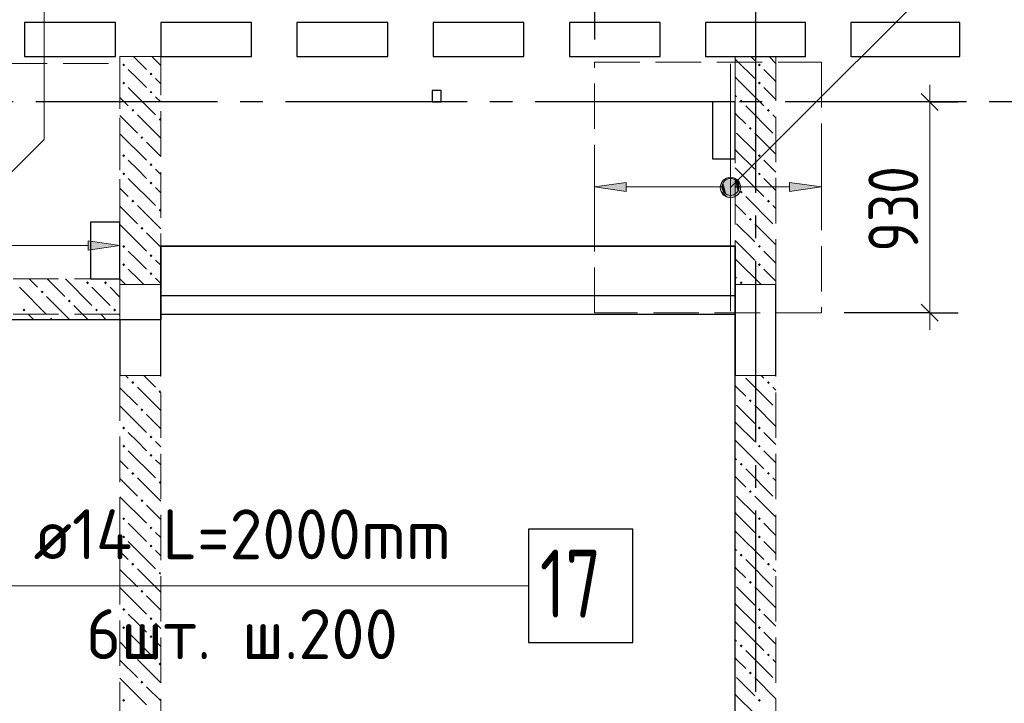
# Model space of a CAD drawing. Header units: millimetres. Extents: x 0 to 61017, y 0 to 42000.
# Tile 21 of 24: x 39439 to 43776, y 31650 to 34662. Entities that reach past the tile are written whole.
import ezdxf

# ---------------------------------------------------------------- set-up
doc = ezdxf.new("R2010")
doc.units = ezdxf.units.MM
doc.linetypes.add('______2', pattern=[270, 200, -70])
doc.linetypes.add('______5', pattern=[1100, 800, -100, 100, -100])
for name, color, linetype, lineweight in [('Standard', 7, 'Continuous', 25), ('ДОП Верх по У', 7, 'Continuous', 25), ('ЖБ Балка Вышележаща', 7, 'Continuous', 25), ('Макрос окна_ макрос двери', 7, 'Continuous', 18), ('Оси', 40, '______5', 18), ('Позиционная метка номер позиции', 7, 'Continuous', 13), ('Примечания', 7, 'Continuous', 25)]:
    doc.layers.add(name, color=color, linetype=linetype, lineweight=lineweight)
for name, color, linetype, lineweight, true_color in [('ЖБ Балка Нижележащая', 7, '______2', 25, 0x8c8cff), ('ЖБ Перекрытие верхний уровень', 7, 'Continuous', 25, 0xe0e0ff), ('ЖБ Стена верхний уровень', 7, 'Continuous', 25, 0x006e00)]:
    doc.layers.add(name, color=color, linetype=linetype, lineweight=lineweight, true_color=true_color)
doc.styles.add('GOST 2.304-81', font='txt')
doc.styles.add('ISOCPEUR', font='txt')

msp = doc.modelspace()

# ---------------------------------------------------------------- hatches: boundary and pattern name
at = {"layer": 'ДОП Верх по У', "linetype": 'Continuous', "lineweight": 13, "transparency": 33554687}
for points in [[(42551.2, 33957.8), (42570, 33888), (42570, 33963)], [(42570, 33963), (42570, 33888), (42588.7, 33893.3)], [(42570, 33963), (42588.7, 33893.3), (42588.7, 33957.8)], [(42537.7, 33906.8), (42537.7, 33944.3), (42532.5, 33925.5)], [(42537.7, 33944.3), (42551.2, 33893.3), (42551.2, 33957.8)], [(42537.7, 33944.3), (42537.7, 33906.8), (42551.2, 33893.3)], [(42551.2, 33957.8), (42551.2, 33893.3), (42570, 33888)], [(42588.7, 33957.8), (42588.7, 33893.3), (42602.2, 33906.8)], [(42588.7, 33957.8), (42602.2, 33906.8), (42602.2, 33944.3)], [(42602.2, 33944.3), (42602.2, 33906.8), (42607.5, 33925.5)], [(42830, 33905.5), (42970, 33925.5), (42830, 33945.5)], [(39740, 33647.5), (39880, 33667.5), (39740, 33687.5)]]:
    msp.add_hatch(color=7, dxfattribs=at).paths.add_polyline_path(points)
msp.add_hatch(color=7, dxfattribs=at).paths.add_polyline_path([(42110, 33905.5), (41970, 33925.5), (42110, 33945.5)], flags=16)
at = {"layer": 'ЖБ Стена верхний уровень', "linetype": 'Continuous', "lineweight": 18, "transparency": 33554687}
for points in [[(39890.5, 34463.1), (39896.9, 34469.6), (39903.4, 34463.1), (39896.9, 34456.6)], [(42690.5, 34463.1), (42696.9, 34469.6), (42703.4, 34463.1), (42696.9, 34456.6)], [(40010.4, 34423.1), (40016.9, 34429.6), (40023.4, 34423.1), (40016.9, 34416.6)], [(39890.5, 34383.1), (39896.9, 34389.6), (39903.4, 34383.1), (39896.9, 34376.6)], [(42690.5, 34383.1), (42696.9, 34389.6), (42703.4, 34383.1), (42696.9, 34376.6)], [(40010.4, 34343.1), (40016.9, 34349.6), (40023.4, 34343.1), (40016.9, 34336.6)], [(42610.4, 34303.1), (42616.9, 34309.6), (42623.4, 34303.1), (42616.9, 34296.6)], [(39930.5, 34263.1), (39937, 34269.6), (39943.5, 34263.1), (39937, 34256.6)], [(42730.5, 34263.1), (42737, 34269.6), (42743.5, 34263.1), (42737, 34256.6)], [(40050.5, 34223.1), (40057, 34229.6), (40060, 34226.6), (40060, 34219.7), (40057, 34216.6)], [(42650.5, 34183.1), (42657, 34189.6), (42663.5, 34183.1), (42657, 34176.6)], [(39970.5, 34143.1), (39977, 34149.6), (39983.4, 34143.1), (39977, 34136.6)], [(39890.5, 34063.1), (39896.9, 34069.6), (39903.4, 34063.1), (39896.9, 34056.6)], [(42690.5, 34063.1), (42696.9, 34069.6), (42703.4, 34063.1), (42696.9, 34056.6)], [(40010.4, 34023.1), (40016.9, 34029.6), (40023.4, 34023.1), (40016.9, 34016.6)], [(39890.5, 33983.1), (39896.9, 33989.6), (39903.4, 33983.1), (39896.9, 33976.6)], [(42690.5, 33983.1), (42696.9, 33989.6), (42703.4, 33983.1), (42696.9, 33976.6)], [(40010.4, 33943.1), (40016.9, 33949.6), (40023.4, 33943.1), (40016.9, 33936.6)], [(42610.4, 33903.1), (42616.9, 33909.6), (42623.4, 33903.1), (42616.9, 33896.6)], [(39930.5, 33863.1), (39937, 33869.6), (39943.5, 33863.1), (39937, 33856.6)], [(42730.5, 33863.1), (42737, 33869.6), (42743.5, 33863.1), (42737, 33856.6)], [(40050.5, 33823.1), (40057, 33829.6), (40060, 33826.6), (40060, 33819.7), (40057, 33816.6)], [(42650.5, 33783.1), (42657, 33789.6), (42663.5, 33783.1), (42657, 33776.6)], [(39970.5, 33743.1), (39977, 33749.6), (39983.4, 33743.1), (39977, 33736.6)], [(39890.5, 33663.1), (39896.9, 33669.6), (39903.4, 33663.1), (39896.9, 33656.6)], [(42690.5, 33663.1), (42696.9, 33669.6), (42703.4, 33663.1), (42696.9, 33656.6)], [(40010.4, 33623.1), (40016.9, 33629.6), (40023.4, 33623.1), (40016.9, 33616.6)], [(39890.5, 33583.1), (39896.9, 33589.6), (39903.4, 33583.1), (39896.9, 33576.6)], [(42690.5, 33583.1), (42696.9, 33589.6), (42703.4, 33583.1), (42696.9, 33576.6)], [(40010.4, 33543.1), (40016.9, 33549.6), (40023.4, 33543.1), (40016.9, 33536.6)], [(39730.5, 33503.1), (39737, 33509.6), (39743.5, 33503.1), (39737, 33496.6)], [(39810.4, 33503.1), (39816.9, 33509.6), (39823.4, 33503.1), (39816.9, 33496.6)], [(42610.4, 33503.1), (42616.9, 33509.6), (42623.4, 33503.1), (42616.9, 33496.6)], [(39530.5, 33463.1), (39537, 33469.6), (39543.5, 33463.1), (39537, 33456.6)], [(39650.5, 33423.1), (39657, 33429.6), (39663.5, 33423.1), (39657, 33416.6)], [(39450.5, 33383.1), (39457, 33389.6), (39463.5, 33383.1), (39457, 33376.6)], [(39770.5, 33383.1), (39777, 33389.6), (39783.4, 33383.1), (39777, 33376.6)], [(39850.5, 33383.1), (39857, 33389.6), (39863.5, 33383.1), (39857, 33376.6)], [(39570.5, 33343.1), (39577, 33349.6), (39583.4, 33343.1), (39580.3, 33340), (39573.6, 33340)], [(39930.5, 33063.1), (39937, 33069.6), (39943.5, 33063.1), (39937, 33056.6)], [(42730.5, 33063.1), (42737, 33069.6), (42743.5, 33063.1), (42737, 33056.6)], [(40050.5, 33023.1), (40057, 33029.6), (40060, 33026.6), (40060, 33019.7), (40057, 33016.6)], [(42650.5, 32983.1), (42657, 32989.6), (42663.5, 32983.1), (42657, 32976.6)], [(39970.5, 32943.1), (39977, 32949.6), (39983.4, 32943.1), (39977, 32936.6)], [(39890.5, 32863.1), (39896.9, 32869.6), (39903.4, 32863.1), (39896.9, 32856.6)], [(42690.5, 32863.1), (42696.9, 32869.6), (42703.4, 32863.1), (42696.9, 32856.6)], [(40010.4, 32823.1), (40016.9, 32829.6), (40023.4, 32823.1), (40016.9, 32816.6)], [(39890.5, 32783.1), (39896.9, 32789.6), (39903.4, 32783.1), (39896.9, 32776.6)], [(40010.4, 32743.1), (40016.9, 32749.6), (40023.4, 32743.1), (40016.9, 32736.6)], [(42690.5, 32783.1), (42696.9, 32789.6), (42703.4, 32783.1), (42696.9, 32776.6)], [(42610.4, 32703.1), (42616.9, 32709.6), (42623.4, 32703.1), (42616.9, 32696.6)], [(39930.5, 32663.1), (39937, 32669.6), (39943.5, 32663.1), (39937, 32656.6)], [(42730.5, 32663.1), (42737, 32669.6), (42743.5, 32663.1), (42737, 32656.6)], [(40050.5, 32623.1), (40057, 32629.6), (40060, 32626.6), (40060, 32619.7), (40057, 32616.6)], [(42650.5, 32583.1), (42657, 32589.6), (42663.5, 32583.1), (42657, 32576.6)], [(39970.5, 32543.1), (39977, 32549.6), (39983.4, 32543.1), (39977, 32536.6)], [(39890.5, 32463.1), (39896.9, 32469.6), (39903.4, 32463.1), (39896.9, 32456.6)], [(42690.5, 32463.1), (42696.9, 32469.6), (42703.4, 32463.1), (42696.9, 32456.6)], [(40010.4, 32423.1), (40016.9, 32429.6), (40023.4, 32423.1), (40016.9, 32416.6)], [(39890.5, 32383.1), (39896.9, 32389.6), (39903.4, 32383.1), (39896.9, 32376.6)], [(42690.5, 32383.1), (42696.9, 32389.6), (42703.4, 32383.1), (42696.9, 32376.6)], [(40010.4, 32343.1), (40016.9, 32349.6), (40023.4, 32343.1), (40016.9, 32336.6)], [(42610.4, 32303.1), (42616.9, 32309.6), (42623.4, 32303.1), (42616.9, 32296.6)], [(39930.5, 32263.1), (39937, 32269.6), (39943.5, 32263.1), (39937, 32256.6)], [(40050.5, 32223.1), (40057, 32229.6), (40060, 32226.6), (40060, 32219.7), (40057, 32216.6)], [(42730.5, 32263.1), (42737, 32269.6), (42743.5, 32263.1), (42737, 32256.6)], [(42650.5, 32183.1), (42657, 32189.6), (42663.5, 32183.1), (42657, 32176.6)], [(39970.5, 32143.1), (39977, 32149.6), (39983.4, 32143.1), (39977, 32136.6)], [(39890.5, 32063.1), (39896.9, 32069.6), (39903.4, 32063.1), (39896.9, 32056.6)], [(42690.5, 32063.1), (42696.9, 32069.6), (42703.4, 32063.1), (42696.9, 32056.6)], [(40010.4, 32023.1), (40016.9, 32029.6), (40023.4, 32023.1), (40016.9, 32016.6)], [(39890.5, 31983.1), (39896.9, 31989.6), (39903.4, 31983.1), (39896.9, 31976.6)], [(42690.5, 31983.1), (42696.9, 31989.6), (42703.4, 31983.1), (42696.9, 31976.6)], [(40010.4, 31943.1), (40016.9, 31949.6), (40023.4, 31943.1), (40016.9, 31936.6)], [(42610.4, 31903.1), (42616.9, 31909.6), (42623.4, 31903.1), (42616.9, 31896.6)], [(39930.5, 31863.1), (39937, 31869.6), (39943.5, 31863.1), (39937, 31856.6)], [(42730.5, 31863.1), (42737, 31869.6), (42743.5, 31863.1), (42737, 31856.6)], [(40050.5, 31823.1), (40057, 31829.6), (40060, 31826.6), (40060, 31819.7), (40057, 31816.6)], [(42650.5, 31783.1), (42657, 31789.6), (42663.5, 31783.1), (42657, 31776.6)], [(39970.5, 31743.1), (39977, 31749.6), (39983.4, 31743.1), (39977, 31736.6)], [(39890.5, 31663.1), (39896.9, 31669.6), (39903.4, 31663.1), (39896.9, 31656.6)], [(42690.5, 31663.1), (42696.9, 31669.6), (42703.4, 31663.1), (42696.9, 31656.6)]]:
    msp.add_hatch(color=7, dxfattribs=at).paths.add_polyline_path(points, flags=16)
at = {"layer": 'Позиционная метка номер позиции', "linetype": 'Continuous', "lineweight": 13, "transparency": 33554687}
for points in [[(42538.2, 33954.8), (42613.3, 33911.5), (42558.5, 33966.3)], [(42558.5, 33966.3), (42613.3, 33911.5), (42613.3, 33934.5)], [(42558.5, 33966.3), (42613.3, 33934.5), (42581.5, 33966.3)], [(42581.5, 33966.3), (42613.3, 33934.5), (42601.8, 33954.8)], [(42526.7, 33934.5), (42601.8, 33891.2), (42538.2, 33954.8)], [(42526.7, 33911.5), (42581.5, 33879.7), (42526.7, 33934.5)], [(42526.7, 33934.5), (42581.5, 33879.7), (42601.8, 33891.2)], [(42538.2, 33954.8), (42601.8, 33891.2), (42613.3, 33911.5)], [(42558.5, 33879.7), (42526.7, 33911.5), (42538.2, 33891.2)], [(42526.7, 33911.5), (42558.5, 33879.7), (42581.5, 33879.7)]]:
    msp.add_hatch(color=7, dxfattribs=at).paths.add_polyline_path(points)

# ---------------------------------------------------------------- linework, layer by layer
at = {"layer": 'Standard', "color": 251, "linetype": 'Continuous', "lineweight": -3, "true_color": 0x656565, "transparency": 33554687}
for p, q in [((41970, 36650), (41970, 34575)), ((43447.2, 34300), (43070, 34300)), ((43447.2, 34300), (43322.2, 34300)), ((43447.2, 34300), (43572.2, 34300)), ((43447.2, 33371), (43070, 33371)), ((43447.2, 33371), (43322.2, 33371)), ((43447.2, 33371), (43572.2, 33371))]:
    msp.add_line(p, q, dxfattribs=at)
at = {"layer": 'Standard', "color": 7, "linetype": 'Continuous', "lineweight": 25, "transparency": 33554687}
for p, q in [((39460, 34650), (39460, 34500)), ((39860, 34650), (39460, 34650)), ((39860, 34500), (39860, 34650)), ((40060, 34650), (40060, 34500)), ((40460, 34650), (40060, 34650)), ((40460, 34500), (40460, 34650)), ((40660, 34650), (40660, 34500)), ((41060, 34650), (40660, 34650)), ((41060, 34500), (41060, 34650)), ((41260, 34650), (41260, 34500)), ((41660, 34650), (41260, 34650)), ((41660, 34500), (41660, 34650)), ((41860, 34650), (41860, 34500)), ((42260, 34650), (41860, 34650)), ((42260, 34500), (42260, 34650)), ((42460, 34650), (42460, 34500)), ((42900, 34650), (42460, 34650)), ((42900, 34500), (42900, 34650)), ((43100, 34650), (43100, 34500)), ((43580, 34650), (43100, 34650)), ((43580, 34500), (43580, 34650)), ((39460, 34500), (39860, 34500)), ((40060, 34500), (40460, 34500)), ((40660, 34500), (41060, 34500)), ((41260, 34500), (41660, 34500)), ((41860, 34500), (42260, 34500)), ((42460, 34500), (42900, 34500)), ((43100, 34500), (43580, 34500)), ((41255, 34350), (41255, 34300)), ((41295, 34350), (41255, 34350)), ((41295, 34300), (41295, 34350)), ((43409.7, 34337.5), (43484.7, 34262.5)), ((41255, 34300), (41295, 34300)), ((42490, 34300), (42490, 34050)), ((42590, 34300), (42490, 34300)), ((42590, 34050), (42590, 34300)), ((42490, 34050), (42590, 34050)), ((39750, 33770), (39750, 33520)), ((39880, 33770), (39750, 33770)), ((39880, 33520), (39880, 33770)), ((40060, 33665), (40060, 33445)), ((42590, 33665), (40060, 33665)), ((40060, 33445), (40060, 33665)), ((40060, 33665), (42590, 33665)), ((42590, 33445), (42590, 33665)), ((42590, 33665), (42590, 33445)), ((39750, 33520), (39880, 33520)), ((40060, 33445), (40060, 33340)), ((42590, 33445), (40060, 33445)), ((42590, 29400), (42590, 33445)), ((43409.7, 33408.5), (43484.7, 33333.5)), ((40060, 33365), (42590, 33365)), ((40060, 33340), (38130, 33340))]:
    msp.add_line(p, q, dxfattribs=at)
at = {"layer": 'Standard', "color": 7, "linetype": 'Continuous', "lineweight": 13, "transparency": 33554687}
for p, q in [((43447.2, 34300), (43447.2, 34375)), ((43447.2, 33371), (43447.2, 33296))]:
    msp.add_line(p, q, dxfattribs=at)
msp.add_lwpolyline([(43447.2, 34300), (43447.2, 33550.7), (43447.2, 33550.7), (43447.2, 33371)], dxfattribs=at)
at = {"layer": 'ДОП Верх по У', "color": 7, "linetype": 'Continuous', "lineweight": 18, "transparency": 33554687}
msp.add_line((42570, 33378), (42570, 34468), dxfattribs=at)
at = {"layer": 'ДОП Верх по У', "color": 251, "linetype": 'Continuous', "lineweight": 13, "true_color": 0x494949, "transparency": 33554687}
for p, q in [((41970, 33925.5), (41970, 34025.5)), ((42970, 33925.5), (42970, 34025.5)), ((42570, 33963), (42570, 33963)), ((41970, 33925.5), (42110, 33945.5)), ((42110, 33905.5), (41970, 33925.5)), ((41970, 33925.5), (41970, 33825.5)), ((41970, 33925.5), (41970, 33925.5)), ((42110, 33945.5), (42110, 33905.5)), ((42110, 33925.5), (42540, 33925.5)), ((42600, 33925.5), (42830, 33925.5)), ((42970, 33925.5), (42830, 33945.5)), ((42830, 33945.5), (42830, 33905.5)), ((42830, 33905.5), (42970, 33925.5)), ((42970, 33925.5), (42970, 33825.5)), ((42970, 33925.5), (42970, 33925.5)), ((42570, 33888), (42570, 33888)), ((39880, 33667.5), (39880, 33767.5)), ((39110, 33667.5), (39740, 33667.5)), ((39880, 33667.5), (39740, 33687.5)), ((39740, 33687.5), (39740, 33647.5)), ((39740, 33647.5), (39880, 33667.5)), ((39880, 33667.5), (39880, 33567.5)), ((39880, 33667.5), (39880, 33667.5))]:
    msp.add_line(p, q, dxfattribs=at)
at = {"layer": 'ДОП Верх по У', "color": 7, "linetype": 'Continuous', "lineweight": 13, "transparency": 33554687}
msp.add_line((39480, 32167.5), (41588, 32167.5), dxfattribs=at)
at = {"layer": 'ДОП Верх по У', "color": 7, "linetype": 'Continuous', "lineweight": 25, "transparency": 33554687}
msp.add_lwpolyline([(41680, 31917.5), (42140, 31917.5), (42140, 32417.5), (41680, 32417.5), (41680, 31917.5)], dxfattribs=at)
at = {"layer": 'ДОП Верх по У', "color": 251, "linetype": 'Continuous', "lineweight": 13, "true_color": 0x494949, "transparency": 33554687}
msp.add_circle((42570, 33925.5), 37.5, dxfattribs=at)
at = {"layer": 'ЖБ Балка Вышележаща', "color": 7, "linetype": 'Continuous', "lineweight": 18, "transparency": 33554687}
for p, q in [((40060, 33445), (40060, 33365)), ((42590, 33365), (42590, 33445)), ((40060, 33365), (42590, 33365))]:
    msp.add_line(p, q, dxfattribs=at)
at = {"layer": 'ЖБ Балка Нижележащая', "color": 251, "linetype": '______2', "lineweight": 18, "true_color": 0x656565, "transparency": 33554687}
for p, q in [((42590, 33665), (40060, 33665)), ((40060, 33665), (40060, 33445)), ((42590, 33445), (42590, 33665))]:
    msp.add_line(p, q, dxfattribs=at)
at = {"layer": 'ЖБ Перекрытие верхний уровень', "color": 7, "linetype": 'Continuous', "lineweight": 18, "transparency": 33554687}
for p, q in [((39460, 34500), (39460, 34650)), ((39460, 34650), (39860, 34650)), ((39860, 34650), (39860, 34500)), ((40060, 34500), (40060, 34650)), ((40060, 34650), (40460, 34650)), ((40460, 34650), (40460, 34500)), ((40660, 34500), (40660, 34650)), ((40660, 34650), (41060, 34650)), ((41060, 34650), (41060, 34500)), ((41260, 34500), (41260, 34650)), ((41260, 34650), (41660, 34650)), ((41660, 34650), (41660, 34500)), ((41860, 34500), (41860, 34650)), ((41860, 34650), (42260, 34650)), ((42260, 34650), (42260, 34500)), ((42460, 34650), (42900, 34650)), ((42460, 34500), (42460, 34650)), ((42900, 34650), (42900, 34500)), ((43100, 34500), (43100, 34650)), ((43100, 34650), (43580, 34650)), ((43580, 34650), (43580, 34500)), ((39860, 34500), (39460, 34500)), ((40460, 34500), (40060, 34500)), ((41060, 34500), (40660, 34500)), ((41660, 34500), (41260, 34500)), ((42260, 34500), (41860, 34500)), ((42770, 34500), (42460, 34500)), ((42900, 34500), (42770, 34500)), ((43580, 34500), (43100, 34500)), ((41295, 34350), (41255, 34350)), ((41255, 34350), (41255, 34300)), ((41295, 34300), (41295, 34350)), ((41255, 34300), (41295, 34300)), ((42590, 34300), (42490, 34300)), ((42490, 34300), (42490, 34050)), ((42590, 34050), (42590, 34300)), ((42490, 34050), (42590, 34050)), ((39880, 33770), (39750, 33770)), ((39750, 33770), (39750, 33520)), ((39880, 33520), (39880, 33770)), ((39750, 33520), (39880, 33520)), ((40060, 33340), (40060, 33445)), ((40060, 33445), (42590, 33445)), ((42590, 33445), (42590, 29400)), ((38130, 33340), (40060, 33340))]:
    msp.add_line(p, q, dxfattribs=at)
at = {"layer": 'ЖБ Стена верхний уровень', "color": 251, "linetype": '______2', "lineweight": 13, "true_color": 0x656565, "transparency": 33554687}
for p, q in [((40060, 34500), (39880, 34500)), ((39880, 34500), (39880, 33520)), ((40060, 33520), (40060, 34500)), ((42770, 34500), (42590, 34500)), ((42590, 34500), (42590, 33495)), ((42770, 33495), (42770, 34500)), ((39880, 33520), (37950, 33520)), ((40060, 33495), (39880, 33495)), ((39880, 33495), (39880, 33340)), ((40060, 33495), (39880, 33495)), ((39880, 33495), (39880, 33340)), ((40060, 33495), (40060, 33520)), ((42770, 33495), (42590, 33495)), ((42770, 33495), (42590, 33495)), ((38130, 33340), (39880, 33340)), ((39880, 33095), (40060, 33095)), ((39880, 33095), (40060, 33095)), ((39880, 33095), (39880, 30680)), ((40060, 30660), (40060, 33095)), ((42590, 33095), (42770, 33095)), ((42590, 33095), (42770, 33095)), ((42590, 33095), (42590, 30660)), ((42770, 30660), (42770, 33095))]:
    msp.add_line(p, q, dxfattribs=at)
at = {"layer": 'ЖБ Стена верхний уровень', "color": 9, "linetype": 'Continuous', "lineweight": 18, "true_color": 0xc7c7c7, "transparency": 33554687}
for p, q in [((39940.1, 34500), (39996.9, 34443.1)), ((40060, 34460.1), (40020.1, 34500)), ((42596.9, 34483.1), (42590, 34490.1)), ((42596.9, 34483.1), (42677, 34403.1)), ((42660.1, 34500), (42677, 34483.1)), ((42740.1, 34500), (42770, 34470.1)), ((39957, 34403.1), (39916.9, 34443.1)), ((42757, 34403.1), (42716.9, 34443.1)), ((39996.9, 34363.1), (39957, 34403.1)), ((40037, 34403.1), (40060, 34380.1)), ((42590, 34410.1), (42596.9, 34403.1)), ((42596.9, 34403.1), (42716.9, 34283.1)), ((42770, 34390.1), (42757, 34403.1)), ((39916.9, 34363.1), (40037, 34243.1)), ((42716.9, 34363.1), (42770, 34310.1)), ((39880, 34320.1), (39916.9, 34283.1)), ((40037, 34323.1), (40060, 34300.1)), ((42590, 34330.1), (42596.9, 34323.1)), ((42637, 34283.1), (42757, 34163.1)), ((39880, 34240.1), (39957, 34163.1)), ((39957, 34243.1), (40060, 34140.1)), ((42596.9, 34243.1), (42590, 34250.1)), ((42637, 34203.1), (42596.9, 34243.1)), ((42757, 34243.1), (42770, 34230.1)), ((39880, 34160.1), (39996.9, 34043.1)), ((42596.9, 34163.1), (42677, 34083.1)), ((42677, 34163.1), (42770, 34070.1)), ((40060, 34060.1), (39996.9, 34123.1)), ((42596.9, 34083.1), (42590, 34090.1)), ((42596.9, 34083.1), (42677, 34003.1)), ((39957, 34003.1), (39916.9, 34043.1)), ((42590, 34010.1), (42596.9, 34003.1)), ((42757, 34003.1), (42716.9, 34043.1)), ((39916.9, 33963.1), (40037, 33843.1)), ((39996.9, 33963.1), (39957, 34003.1)), ((40037, 34003.1), (40060, 33980.1)), ((42596.9, 34003.1), (42716.9, 33883.1)), ((42716.9, 33963.1), (42770, 33910.1)), ((42770, 33990.1), (42757, 34003.1)), ((39880, 33920.1), (39916.9, 33883.1)), ((40037, 33923.1), (40060, 33900.1)), ((42590, 33930.1), (42596.9, 33923.1)), ((42637, 33883.1), (42757, 33763.1)), ((39880, 33840.1), (39957, 33763.1)), ((39957, 33843.1), (40060, 33740.1)), ((42596.9, 33843.1), (42590, 33850.1)), ((42637, 33803.1), (42596.9, 33843.1)), ((42757, 33843.1), (42770, 33830.1)), ((39880, 33760.1), (39996.9, 33643.1)), ((42596.9, 33763.1), (42677, 33683.1)), ((42677, 33763.1), (42770, 33670.1)), ((40060, 33660.1), (39996.9, 33723.1)), ((42596.9, 33683.1), (42590, 33690.1)), ((42596.9, 33683.1), (42677, 33603.1)), ((39957, 33603.1), (39916.9, 33643.1)), ((42757, 33603.1), (42716.9, 33643.1)), ((39996.9, 33563.1), (39957, 33603.1)), ((40037, 33603.1), (40060, 33580.1)), ((42590, 33610.1), (42596.9, 33603.1)), ((42596.9, 33603.1), (42705.1, 33495)), ((42770, 33590.1), (42757, 33603.1)), ((39916.9, 33563.1), (39960.1, 33520)), ((42590, 33530.1), (42596.9, 33523.1)), ((42716.9, 33563.1), (42770, 33510.1)), ((39480.1, 33520), (39516.9, 33483.1)), ((39560.1, 33520), (39637, 33443.1)), ((39640.1, 33520), (39757, 33403.1)), ((39880, 33520.1), (39880.1, 33520)), ((39880.1, 33520), (39905.1, 33495)), ((39960.1, 33520), (39985.1, 33495)), ((40037, 33523.1), (40040.1, 33520)), ((40040.1, 33520), (40060, 33500.1)), ((39437, 33483.1), (39557, 33363.1)), ((39557, 33443.1), (39660.1, 33340)), ((39796.9, 33443.1), (39757, 33483.1)), ((39837, 33403.1), (39796.9, 33443.1)), ((39837, 33483.1), (39880, 33440.1)), ((39740.1, 33340), (39677, 33403.1)), ((39477, 33363.1), (39500.1, 33340)), ((39796.9, 33363.1), (39820.1, 33340)), ((39877, 33363.1), (39880, 33360.1)), ((39905.1, 33095), (39916.9, 33083.1)), ((39985.1, 33095), (40037, 33043.1)), ((42705.1, 33095), (42716.9, 33083.1)), ((42637, 33083.1), (42757, 32963.1)), ((39880, 33040.1), (39957, 32963.1)), ((39957, 33043.1), (40060, 32940.1)), ((42596.9, 33043.1), (42590, 33050.1)), ((42637, 33003.1), (42596.9, 33043.1)), ((39880, 32960.1), (39996.9, 32843.1)), ((40060, 32860.1), (39996.9, 32923.1)), ((42596.9, 32963.1), (42677, 32883.1)), ((42596.9, 32883.1), (42590, 32890.1)), ((42596.9, 32883.1), (42677, 32803.1)), ((39957, 32803.1), (39916.9, 32843.1)), ((42757, 32803.1), (42716.9, 32843.1)), ((39996.9, 32763.1), (39957, 32803.1)), ((40037, 32803.1), (40060, 32780.1)), ((42590, 32810.1), (42596.9, 32803.1)), ((42596.9, 32803.1), (42716.9, 32683.1)), ((39916.9, 32763.1), (40037, 32643.1)), ((39880, 32720.1), (39916.9, 32683.1)), ((40037, 32723.1), (40060, 32700.1)), ((42590, 32730.1), (42596.9, 32723.1)), ((42637, 32683.1), (42757, 32563.1)), ((39880, 32640.1), (39957, 32563.1)), ((39957, 32643.1), (40060, 32540.1)), ((42596.9, 32643.1), (42590, 32650.1)), ((42637, 32603.1), (42596.9, 32643.1)), ((39880, 32560.1), (39996.9, 32443.1)), ((42596.9, 32563.1), (42677, 32483.1)), ((40060, 32460.1), (39996.9, 32523.1)), ((42596.9, 32483.1), (42590, 32490.1)), ((42596.9, 32483.1), (42677, 32403.1)), ((39957, 32403.1), (39916.9, 32443.1)), ((39996.9, 32363.1), (39957, 32403.1)), ((40037, 32403.1), (40060, 32380.1)), ((42590, 32410.1), (42596.9, 32403.1)), ((42596.9, 32403.1), (42716.9, 32283.1)), ((42757, 32403.1), (42716.9, 32443.1)), ((39916.9, 32363.1), (40037, 32243.1)), ((39880, 32320.1), (39916.9, 32283.1)), ((40037, 32323.1), (40060, 32300.1)), ((42590, 32330.1), (42596.9, 32323.1)), ((42637, 32283.1), (42757, 32163.1)), ((39880, 32240.1), (39957, 32163.1)), ((39957, 32243.1), (40060, 32140.1)), ((42596.9, 32243.1), (42590, 32250.1)), ((42637, 32203.1), (42596.9, 32243.1)), ((39880, 32160.1), (39996.9, 32043.1)), ((42596.9, 32163.1), (42677, 32083.1)), ((40060, 32060.1), (39996.9, 32123.1)), ((42596.9, 32083.1), (42590, 32090.1)), ((42596.9, 32083.1), (42677, 32003.1)), ((39957, 32003.1), (39916.9, 32043.1)), ((42757, 32003.1), (42716.9, 32043.1)), ((39996.9, 31963.1), (39957, 32003.1)), ((40037, 32003.1), (40060, 31980.1)), ((42590, 32010.1), (42596.9, 32003.1)), ((42596.9, 32003.1), (42716.9, 31883.1)), ((39916.9, 31963.1), (40037, 31843.1)), ((42590, 31930.1), (42596.9, 31923.1)), ((39880, 31920.1), (39916.9, 31883.1)), ((40037, 31923.1), (40060, 31900.1)), ((42637, 31883.1), (42757, 31763.1)), ((39880, 31840.1), (39957, 31763.1)), ((39957, 31843.1), (40060, 31740.1)), ((42596.9, 31843.1), (42590, 31850.1)), ((42637, 31803.1), (42596.9, 31843.1)), ((39880, 31760.1), (39996.9, 31643.1)), ((42596.9, 31763.1), (42677, 31683.1)), ((40060, 31660.1), (39996.9, 31723.1)), ((42596.9, 31683.1), (42590, 31690.1)), ((42596.9, 31683.1), (42677, 31603.1))]:
    msp.add_line(p, q, dxfattribs=at)
for points in [[(42757, 33043.1), (42770, 33030.1), (42770, 33030.1), (42770, 33030.1), (42770, 33030.1)], [(42677, 32963.1), (42770, 32870.1), (42770, 32870.1), (42770, 32870.1), (42770, 32870.1)], [(42770, 32790.1), (42770, 32790.1), (42770, 32790.1), (42770, 32790.1), (42757, 32803.1)], [(42716.9, 32763.1), (42770, 32710.1), (42770, 32710.1), (42770, 32710.1), (42770, 32710.1)], [(42757, 32643.1), (42770, 32630.1), (42770, 32630.1), (42770, 32630.1), (42770, 32630.1)], [(42677, 32563.1), (42770, 32470.1), (42770, 32470.1), (42770, 32470.1), (42770, 32470.1)], [(42770, 32390.1), (42770, 32390.1), (42770, 32390.1), (42770, 32390.1), (42757, 32403.1)], [(42716.9, 32363.1), (42770, 32310.1), (42770, 32310.1), (42770, 32310.1), (42770, 32310.1)], [(42757, 32243.1), (42770, 32230.1), (42770, 32230.1), (42770, 32230.1), (42770, 32230.1)], [(42677, 32163.1), (42770, 32070.1), (42770, 32070.1), (42770, 32070.1), (42770, 32070.1)], [(42770, 31990.1), (42770, 31990.1), (42770, 31990.1), (42770, 31990.1), (42757, 32003.1)], [(42716.9, 31963.1), (42770, 31910.1), (42770, 31910.1), (42770, 31910.1), (42770, 31910.1)], [(42757, 31843.1), (42770, 31830.1), (42770, 31830.1), (42770, 31830.1), (42770, 31830.1)], [(42677, 31763.1), (42770, 31670.1), (42770, 31670.1), (42770, 31670.1), (42770, 31670.1)]]:
    msp.add_lwpolyline(points, dxfattribs=at)
at = {"layer": 'Макрос окна_ макрос двери', "color": 7, "linetype": 'Continuous', "lineweight": -3, "transparency": 33554687}
for p, q in [((40060, 33095), (40060, 33495)), ((40060, 33095), (40060, 33495)), ((42590, 33495), (42590, 33095)), ((42590, 33495), (42590, 33095)), ((42770, 33095), (42770, 33495)), ((42770, 33095), (42770, 33495)), ((39880, 33340), (39880, 33095)), ((39880, 33340), (39880, 33095))]:
    msp.add_line(p, q, dxfattribs=at)
at = {"layer": 'Оси', "color": 8, "linetype": '______5', "lineweight": -3, "transparency": 33554687}
for p, q in [((42680, 38000), (42680, 15970)), ((50210, 34300), (3600, 34300)), ((50210, 34300), (3600, 34300))]:
    msp.add_line(p, q, dxfattribs=at)
at = {"layer": 'Позиционная метка номер позиции', "color": 7, "linetype": 'Continuous', "lineweight": 13, "transparency": 33554687}
for p, q in [((42538.2, 33954.8), (42538.2, 33954.8)), ((42601.8, 33954.8), (42601.8, 33954.8)), ((42538.2, 33891.2), (42538.2, 33891.2)), ((42601.8, 33891.2), (42601.8, 33891.2))]:
    msp.add_line(p, q, dxfattribs=at)
for points in [[(39080, 33667.5), (39546.7, 34134.2), (39546.7, 39150), (42046.7, 39150)], [(42570, 33923), (43680.2, 35033.2), (43680.2, 37150), (46180.2, 37150)], [(37680, 33325), (38380, 32625), (38380, 32167.5), (41680, 32167.5)]]:
    msp.add_lwpolyline(points, dxfattribs=at)
msp.add_circle((42570, 33923), 45, dxfattribs=at)
at = {"layer": 'Примечания', "color": 7, "linetype": '______2', "lineweight": 18, "transparency": 33554687}
for p, q in [((38280, 34469), (39880, 34469)), ((39880, 34469), (39880, 33365)), ((41970, 34475), (42970, 34475)), ((41970, 33371), (41970, 34475)), ((42970, 34475), (42970, 33371)), ((39880, 33365), (38280, 33365)), ((42970, 33371), (41970, 33371))]:
    msp.add_line(p, q, dxfattribs=at)

# ---------------------------------------------------------------- texts
at = {"layer": 'Standard', "color": 7, "linetype": 'Continuous', "lineweight": 25, "transparency": 33554687, "insert": (43397.2, 33640), "char_height": 220, "width": 516.39, "attachment_point": 7, "rotation": 90, "style": 'GOST 2.304-81'}
msp.add_mtext('930', dxfattribs=at)
at = {"layer": 'ДОП Верх по У', "color": 7, "linetype": 'Continuous', "lineweight": 13, "transparency": 33554687, "attachment_point": 7, "style": 'ISOCPEUR'}
for s, insert, char_height, width in [('\\W0.96;ø14 L=2000mm ', (39500, 32284.8), 220, 2172.611), ('\\W0.75;17', (41730, 32027.5), 300, 472.272), ('\\W0.97;6шт. ш.200 ', (39731, 31844.8), 220, 1712.331)]:
    msp.add_mtext(s, dxfattribs=dict(at, insert=insert, char_height=char_height, width=width))

doc.saveas('drawing.dxf')
